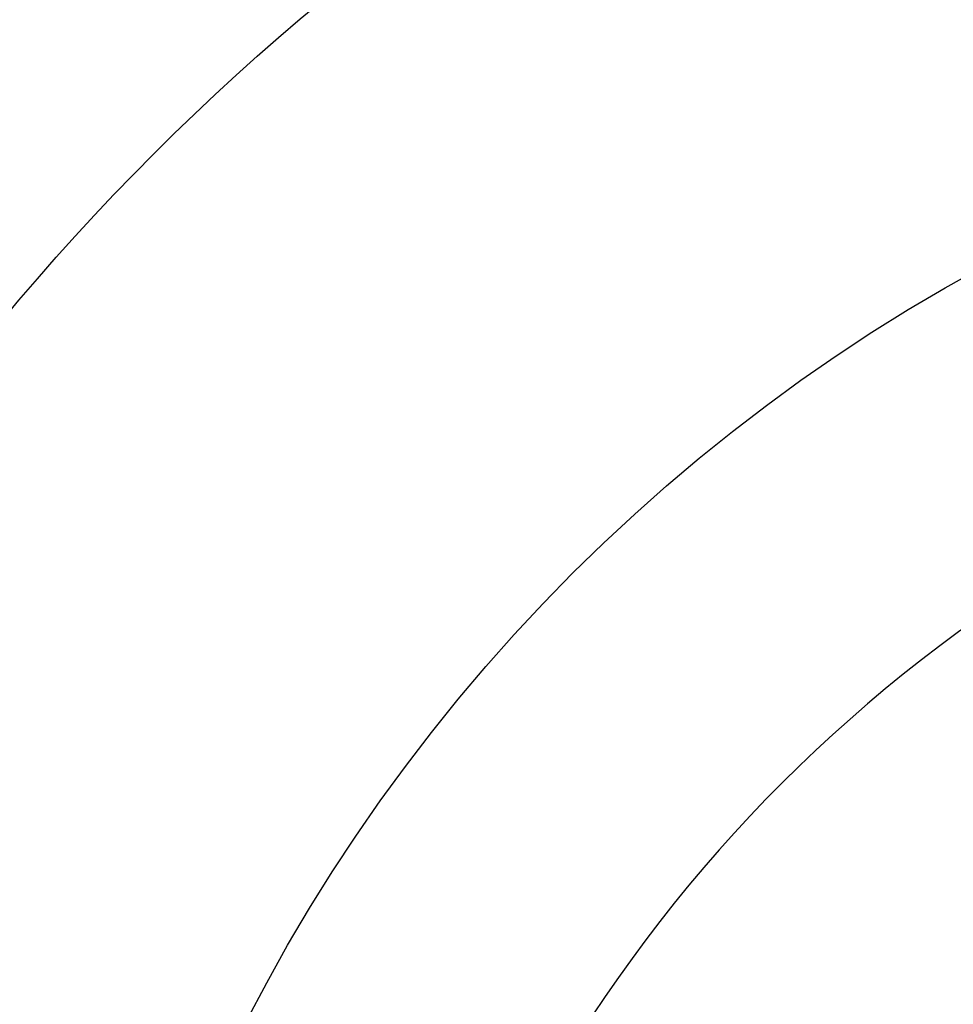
# Model space of a CAD drawing. Header units: millimetres. Extents: x 334 to 575, y 26 to 500.
# Tile 37 of 60: x 434 to 445, y 75 to 86. Entities that reach past the tile are written whole.
import ezdxf

# ---------------------------------------------------------------- set-up
doc = ezdxf.new("R2010")
doc.units = ezdxf.units.MM
doc.header["$LTSCALE"] = 47.498
doc.layers.get('0').update_dxf_attribs({"linetype": 'CONTINUOUS'})
doc.layers.add('KONSTR_EL', color=7, linetype='CONTINUOUS')

msp = doc.modelspace()

# ---------------------------------------------------------------- linework, layer by layer
at = {"color": 7, "linetype": 'CONTINUOUS'}
msp.add_arc((454.687, 65.324), 95, 6.04233, 173.95767, dxfattribs=at)
at = {"layer": 'KONSTR_EL', "color": 4, "linetype": 'CONTINUOUS'}
for radius in [34, 27.2, 20.4]:
    msp.add_circle((454.687, 65.324), radius, dxfattribs=at)
for start, end in [(180, 90), (106.0497, 163.9503)]:
    msp.add_arc((454.687, 65.324), 17, start, end, dxfattribs=at)

doc.saveas('drawing.dxf')
